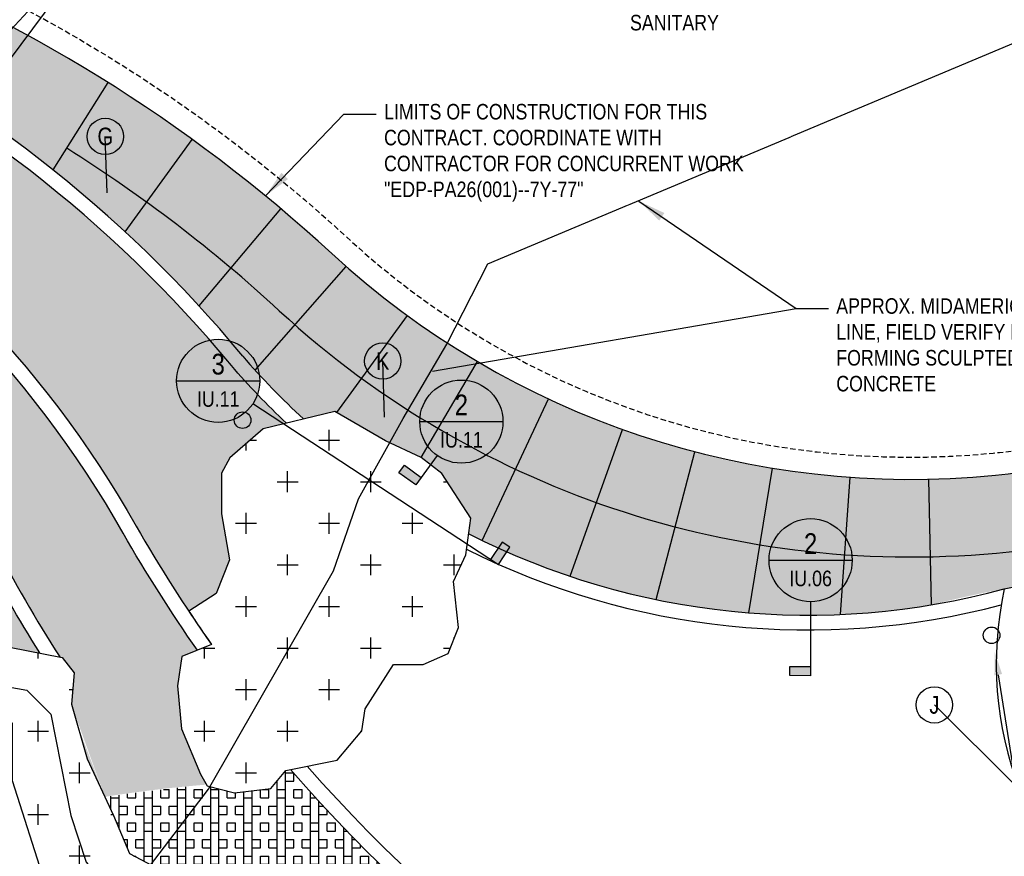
# Model space of a CAD drawing. Extents: x -7 to 1611950, y -7 to 575670.
# Tile 15 of 25: x 1609837 to 1609926, y 575096 to 575172. Entities that reach past the tile are written whole.
import ezdxf
from ezdxf import colors
from ezdxf.entities.mleader import LeaderData, LeaderLine
from ezdxf.enums import TextEntityAlignment as Align
from ezdxf.math import Vec2, Vec3

# ---------------------------------------------------------------- set-up
doc = ezdxf.new("R2010")
doc.units = 0
doc.header["$MEASUREMENT"] = 0
doc.linetypes.add('DASHED', pattern=[0.75, 0.5, -0.25])
for name, color, linetype in [('3001.687.19 P-Series Lighting$0$EN-LITE', 3, 'Continuous'), ('L-PAVE-JONT', 1, 'Continuous'), ('L-PAVE-SCLPT-CONC', 4, 'Continuous'), ('L-PAVE-SDWK', 4, 'Continuous'), ('L-SITE-RTWL', 5, 'Continuous'), ('L-STON-HTCH', 9, 'Continuous'), ('L-STON-HTCH2', 9, 'Continuous'), ('X-XREF-SURV', 252, 'Continuous')]:
    doc.layers.add(name, color=color, linetype=linetype)
for name, color, linetype, lineweight in [('L-ANNO-KEYN', 2, 'Continuous', 25), ('L-ANNO-KEYN-20SC', 2, 'Continuous', 25), ('L-ANNO-NOTE', 2, 'Continuous', 25), ('L-ANNO-SCRN', 9, 'Continuous', 25), ('P-LOW', 4, 'DASHED', 30)]:
    doc.layers.add(name, color=color, linetype=linetype, lineweight=lineweight)
doc.layers.add('L-ANNO-TTLB-NPLT', color=8, linetype='Continuous', plot=False)
doc.styles.add('2001_018K_04-26-04$0$LEROY', font='simplex.shx')
doc.styles.add('3001.687.19 P-Series Lighting$0$SIMPLEX', font='ARIALN.TTF')
doc.styles.add('RDG Standard', font='ARIALN.TTF')
doc.styles.add('RDG_Standard', font='ARIALN.TTF')
doc.styles.get("Standard").update_dxf_attribs({"font": 'arial.ttf'})
doc.styles.add('X-HLVM1S', font='ARIALN.TTF')
doc.linetypes.add('SMALL_GAS', pattern='A,0.25,-0.15,["G",2001_018K_04-26-04$0$LEROY,S=0.08,R=0,X=-0.1,Y=-0.04],-0.05,0.25', length=0.7)
doc.dimstyles.new('RDG-ENG$7', dxfattribs={"dimscale": 12, "dimtxt": 0.09375, "dimasz": 0.125, "dimexe": 0.0625, "dimexo": 0.0625, "dimgap": 0.03125, "dimtad": 1, "dimlfac": 12, "dimzin": 3, "dimdsep": 46, "dimlunit": 4, "dimtxsty": 'RDG Standard', "dimblk": 'ARCHTICK', "dimcen": 0.0937, "dimclrd": 256, "dimclre": 256, "dimclrt": 256, "dimadec": 0, "dimazin": 0, "dimtfac": 0.75, "dimtofl": 0, "dimtmove": 0, "dimatfit": 3, "dimfxl": 1, "dimtolj": 1, "dimtzin": 0, "dimarcsym": 0})

# ---------------------------------------------------------------- blocks, each defined once
blk = doc.blocks.new('_ArchTick')
at = {"color": 0, "linetype": 'ByBlock', "const_width": 0.15}
blk.add_lwpolyline([(-0.5, -0.5), (0.5, 0.5)], dxfattribs=at)
blk = doc.blocks.new('*U40')
at = {"layer": 'L-ANNO-KEYN', "true_color": 0xffffff}
h = blk.add_hatch(color=7, dxfattribs=at)
edge = h.paths.add_edge_path()
edge.add_arc((0, 0.0005), 0.25, 0, 360)
at = {"layer": 'L-ANNO-KEYN'}
blk.add_hatch(color=256, dxfattribs=at).paths.add_polyline_path([(-0.1257, -0.6937), (-0.1257, -0.6378), (-0.0007, -0.6379), (-0.0007, -0.6939)])
for p, q in [((-0.25, 0), (0.25, 0)), ((-0.0003, -0.25), (-0.0007, -0.6939))]:
    blk.add_line(p, q, dxfattribs=at)
blk.add_lwpolyline([(-0.1257, -0.6937), (-0.1257, -0.6378), (-0.0007, -0.6379), (-0.0007, -0.6939)], close=True, dxfattribs=at)
blk.add_circle((0, 0), 0.25, dxfattribs=at)
at = {"layer": 'L-ANNO-KEYN', "style": 'X-HLVM1S', "flags": 8}
blk.add_attdef('VIEWNUMBER', text='', height=0.125, dxfattribs=at).set_placement((0, 0), align=Align.BOTTOM_CENTER)
blk.add_attdef('SHEETNUMBER', text='', height=0.0938, dxfattribs=at).set_placement((0, -0.0625), align=Align.TOP_CENTER)
at = {"layer": 'L-ANNO-KEYN', "style": 'RDG_Standard'}
blk.add_attdef('DESC', text='', height=0.0938, dxfattribs=at).set_placement((0.0013, -0.371), align=Align.CENTER)
blk = doc.blocks.new('KEYNOTE-CIRCLE')
at = {"layer": 'L-ANNO-NOTE', "color": 0, "transparency": 16777216}
blk.add_circle((0, 0), 0.0971, dxfattribs=at)
at = {"layer": 'L-ANNO-NOTE', "color": 0, "transparency": 16777216, "style": 'RDG_Standard'}
blk.add_attdef('#', text='', height=0.0938, dxfattribs=at).set_placement((0, 0), align=Align.MIDDLE_CENTER)
blk = doc.blocks.new('*U38')
at = {"layer": 'L-ANNO-KEYN', "true_color": 0xffffff}
h = blk.add_hatch(color=7, dxfattribs=at)
edge = h.paths.add_edge_path()
edge.add_arc((0, 0.0005), 0.25, 0, 360)
at = {"layer": 'L-ANNO-KEYN'}
blk.add_hatch(color=256, dxfattribs=at).paths.add_polyline_path([(-0.3751, -0.3075), (-0.3425, -0.2621), (-0.241, -0.3351), (-0.2736, -0.3805)])
for p, q in [((-0.25, 0), (0.25, 0)), ((-0.146, -0.203), (-0.2736, -0.3805))]:
    blk.add_line(p, q, dxfattribs=at)
blk.add_lwpolyline([(-0.3751, -0.3075), (-0.3425, -0.2621), (-0.241, -0.3351), (-0.2736, -0.3805)], close=True, dxfattribs=at)
blk.add_circle((0, 0), 0.25, dxfattribs=at)
at = {"layer": 'L-ANNO-KEYN', "style": 'X-HLVM1S', "flags": 8}
blk.add_attdef('VIEWNUMBER', text='', height=0.125, dxfattribs=at).set_placement((0, 0), align=Align.BOTTOM_CENTER)
blk.add_attdef('SHEETNUMBER', text='', height=0.0938, dxfattribs=at).set_placement((0, -0.0625), align=Align.TOP_CENTER)
at = {"layer": 'L-ANNO-KEYN', "style": 'RDG_Standard'}
blk.add_attdef('DESC', text='', height=0.0938, dxfattribs=at).set_placement((0.0013, -0.371), align=Align.CENTER)
blk = doc.blocks.new('*U37')
at = {"layer": 'L-ANNO-KEYN', "true_color": 0xffffff}
h = blk.add_hatch(color=7, dxfattribs=at)
edge = h.paths.add_edge_path()
edge.add_arc((0, 0.0005), 0.25, 0, 360)
at = {"layer": 'L-ANNO-KEYN'}
blk.add_hatch(color=256, dxfattribs=at).paths.add_polyline_path([(1.7525, -1.0004), (1.7058, -0.9697), (1.6372, -1.0742), (1.684, -1.1049)])
for p, q in [((-0.25, 0), (0.25, 0)), ((0.209, -0.1371), (1.684, -1.1049))]:
    blk.add_line(p, q, dxfattribs=at)
blk.add_lwpolyline([(1.7525, -1.0004), (1.7058, -0.9697), (1.6372, -1.0742), (1.684, -1.1049)], close=True, dxfattribs=at)
blk.add_circle((0, 0), 0.25, dxfattribs=at)
at = {"layer": 'L-ANNO-KEYN', "style": 'X-HLVM1S', "flags": 8}
blk.add_attdef('VIEWNUMBER', text='', height=0.125, dxfattribs=at).set_placement((0, 0), align=Align.BOTTOM_CENTER)
blk.add_attdef('SHEETNUMBER', text='', height=0.0938, dxfattribs=at).set_placement((0, -0.0625), align=Align.TOP_CENTER)
at = {"layer": 'L-ANNO-KEYN', "style": 'RDG_Standard'}
blk.add_attdef('DESC', text='', height=0.0938, dxfattribs=at).set_placement((0.0013, -0.371), align=Align.CENTER)
blk = doc.blocks.new('3001.687.19 P-Series Lighting$0$DM_ELEC-LF32')
blk.add_circle((0, 0), 3)
at = {"style": '3001.687.19 P-Series Lighting$0$SIMPLEX', "flags": 1}
blk.add_attdef('CON_CENTER', text='', height=9.6, dxfattribs=at).set_placement((0, 0), align=Align.MIDDLE_CENTER)
for tag, p in [('CON_TYPE', (0, -16.46)), ('CON_WIDTH', (0, -32.91))]:
    blk.add_attdef(tag, p, '', height=9.6, dxfattribs=at)
blk = doc.blocks.new('3001.687.19 P-Series Lighting')
at = {"layer": '3001.687.19 P-Series Lighting$0$EN-LITE', "xscale": 0.25, "yscale": 0.25, "zscale": 0.25}
for p in [(1609856.883, 575135.555), (1609924.407, 575116.152)]:
    blk.add_blockref('3001.687.19 P-Series Lighting$0$DM_ELEC-LF32', p, dxfattribs=at)

msp = doc.modelspace()

# ---------------------------------------------------------------- hatches: boundary and pattern name
at = {"layer": 'L-ANNO-SCRN', "ltscale": 0.01}
h = msp.add_hatch(dxfattribs=at)
h.set_pattern_fill('DOTS', color=256, scale=5)
edge = h.paths.add_edge_path()
edge.add_arc((1610026.59007, 575245.22718), 125.82739, 248.1677951, 273.9558157, ccw=False)
edge.add_arc((1609950.94836, 575056.03983), 77.92136, 68.2710086, 102.6344505)
edge.add_arc((1609917.08583, 575207.21508), 77, 275.7211204, 282.6165897, ccw=False)
edge.add_arc((1609916.80234, 575206.36585), 76.18414, 227.0819488, 275.9969379, ccw=False)
edge.add_arc((1609770.85436, 575048.56228), 138.7646, 47.3192613, 90.6127919)
edge.add_line((1609769.37026, 575187.31894), (1609768.08758, 575183.10505))
edge.add_arc((1609768.21841, 575068.10645), 114.99867, 39.5483207, 90.0651833, ccw=False)
edge.add_arc((1609907.81296, 575185.15104), 67.18057, 220.7149466, 227.4497629)
edge.add_line((1609862.38301, 575135.66014), (1609865.20125, 575136.33613))
edge.add_line((1609865.20125, 575136.33613), (1609869.75152, 575133.7029))
edge.add_line((1609869.75152, 575133.7029), (1609872.97439, 575132.18751))
edge.add_line((1609872.97439, 575132.18751), (1609874.83975, 575130.75672))
edge.add_line((1609874.83975, 575130.75672), (1609877.4632, 575126.72654))
edge.add_line((1609877.4632, 575126.72654), (1609877.26727, 575125.31635))
edge.add_arc((1609907.81296, 575185.15104), 67.18057, 242.9556309, 279.5863305)
edge.add_arc((1609950.24011, 574993.05002), 129.67758, 100.0904184, 103.9396683, ccw=False)
edge.add_arc((1609956.66011, 575113.58927), 30, 166.2461209, 179.7026783)
edge.add_arc((1609939.93491, 574929.2218), 185, 90.0814631, 94.1147074, ccw=False)
edge.add_arc((1609956.66011, 575113.58927), 17, 148.3635636, 177.8682869, ccw=False)
edge.add_arc((1609950.24761, 574977.73048), 145, 81.4083489, 93.1869673, ccw=False)
edge.add_arc((1609956.66011, 575113.58927), 17, -8.3246588, 26.2317528, ccw=False)
edge.add_arc((1609939.64731, 574929.24812), 185, 75.4289213, 79.4621657, ccw=False)
edge.add_arc((1609956.66011, 575113.58927), 30, 349.8409504, 367.6782713)
edge.add_arc((1610026.77692, 575246.41523), 135, 252.5932015, 253.5208797)
edge.add_arc((1610026.77692, 575246.41523), 135, 253.5208797, 273.8223148)
edge.add_line((1610035.77636, 575111.71553), (1610035.24306, 575119.69773))
at = {"layer": 'L-STON-HTCH'}
h = msp.add_hatch(dxfattribs=at)
h.set_pattern_fill('BOX', color=256, scale=3)
h.paths.add_polyline_path([(1609841.91664, 575108.29269), (1609842.86382, 575105.02007), (1609844.42999, 575101.65563)], flags=17)
edge = h.paths.add_edge_path()
edge.add_line((1609835.87366, 575115.09708), (1609838.59143, 575114.55967))
edge.add_arc((1609963.85621, 575192.75187), 147.66612, 207.7961947, 211.9730412, ccw=False)
edge.add_arc((1609760.31614, 575085.00639), 82.63353, 28.0711378, 89.9288811)
edge.add_line((1609760.41871, 575167.63985), (1609756.63575, 575161.6524))
edge.add_line((1609756.63575, 575161.6524), (1609744.95912, 575165.02273))
edge.add_line((1609744.95912, 575165.02273), (1609743.99881, 575158.58313))
edge.add_arc((1609756.09536, 575102.45763), 57.41427, 90.0724653, 102.162729, ccw=False)
edge.add_line((1609756.02274, 575159.87185), (1609756.92712, 575159.86587))
edge.add_arc((1609756.09536, 575102.45763), 57.41427, 36.9524918, 89.1699235, ccw=False)
edge.add_line((1609801.97707, 575136.97236), (1609806.0818, 575135.99039))
edge.add_line((1609806.0818, 575135.99039), (1609807.27586, 575134.79633))
edge.add_line((1609807.27586, 575134.79633), (1609810.12906, 575135.59245))
edge.add_line((1609810.12906, 575135.59245), (1609812.61748, 575135.59245))
edge.add_line((1609812.61748, 575135.59245), (1609817.46099, 575132.70714))
edge.add_line((1609817.46099, 575132.70714), (1609819.88288, 575129.15866))
edge.add_line((1609819.88288, 575129.15866), (1609822.27164, 575127.8653))
edge.add_line((1609822.27164, 575127.8653), (1609823.46602, 575123.65346))
edge.add_line((1609823.46602, 575123.65346), (1609829.00638, 575123.65346))
edge.add_line((1609829.00638, 575123.65346), (1609831.19581, 575122.49264))
edge.add_line((1609831.19581, 575122.49264), (1609835.87366, 575115.09708))
edge = h.paths.add_edge_path()
edge.add_arc((1609863.14639, 574984.45251), 118.61783, 94.6055466, 99.0633987, ccw=False)
edge.add_line((1609853.62192, 575102.68733), (1609853.08073, 575103.62838))
edge.add_line((1609853.08073, 575103.62838), (1609851.36143, 575107.71743))
edge.add_line((1609851.36143, 575107.71743), (1609851.01783, 575111.58844))
edge.add_line((1609851.01783, 575111.58844), (1609851.39665, 575114.23878))
edge.add_line((1609851.39665, 575114.23878), (1609852.81651, 575114.80651))
edge.add_arc((1609963.85613, 575192.75172), 135.66596, 209.7898096, 215.0672644, ccw=False)
edge.add_arc((1609763.73559, 575078.73716), 94.65528, 29.5017853, 89.8079004)
edge.add_line((1609764.05295, 575173.3919), (1609761.25783, 575168.96797))
edge.add_arc((1609760.31614, 575085.00639), 83.96686, 28.0688141, 89.35741, ccw=False)
edge.add_arc((1609963.85621, 575192.75186), 146.33279, 207.795021, 212.4645547)
edge.add_line((1609840.39177, 575114.20368), (1609840.60604, 575114.16131))
edge.add_line((1609840.60604, 575114.16131), (1609841.68066, 575112.75645))
edge.add_line((1609841.68066, 575112.75645), (1609841.44246, 575109.931))
edge.add_line((1609841.44246, 575109.931), (1609844.46085, 575101.58935))
edge = h.paths.add_edge_path()
edge.add_line((1609852.02657, 575118.32455), (1609854.49348, 575119.93465))
edge.add_line((1609854.49348, 575119.93465), (1609855.6962, 575122.97318))
edge.add_line((1609855.6962, 575122.97318), (1609854.98057, 575127.11747))
edge.add_line((1609854.98057, 575127.11747), (1609854.98057, 575130.77711))
edge.add_line((1609854.98057, 575130.77711), (1609855.72073, 575132.16435))
edge.add_line((1609855.72073, 575132.16435), (1609858.73067, 575134.78408))
edge.add_line((1609858.73067, 575134.78408), (1609860.82663, 575135.28682))
edge.add_arc((1609907.81296, 575185.15104), 68.51391, 220.7036075, 226.7020293, ccw=False)
edge.add_arc((1609768.21841, 575068.10644), 113.66535, 39.5414742, 89.4326225)
edge.add_line((1609769.34397, 575181.76622), (1609764.89131, 575174.71881))
edge.add_arc((1609763.73559, 575078.73716), 95.98861, 29.5036847, 89.310133, ccw=False)
edge.add_arc((1609963.85613, 575192.75173), 134.33263, 209.7913131, 213.6454006)
h = msp.add_hatch(dxfattribs=at)
h.set_pattern_fill('BOX', color=256, scale=3)
edge = h.paths.add_edge_path()
edge.add_line((1609861.21027, 575104.04388), (1609860.78574, 575103.9586))
edge.add_line((1609860.78574, 575103.9586), (1609859.42465, 575102.34682))
edge.add_line((1609859.42465, 575102.34682), (1609856.16007, 575101.93725))
edge.add_line((1609856.16007, 575101.93725), (1609853.68862, 575102.57136))
edge.add_line((1609853.68862, 575102.57136), (1609853.62199, 575102.68722))
edge.add_arc((1609867.32201, 574949.59585), 153.70314, 95.113733, 95.6926262)
edge.add_line((1609852.07594, 575102.54099), (1609844.46085, 575101.58935))
edge.add_line((1609844.46085, 575101.58935), (1609845.2471, 575099.90033))
edge.add_line((1609845.2471, 575099.90033), (1609846.67419, 575096.4642))
edge.add_line((1609846.67419, 575096.4642), (1609851.67059, 575093.83114))
edge.add_line((1609851.67059, 575093.83114), (1609857.39828, 575091.95036))
edge.add_line((1609857.39828, 575091.95036), (1609865.87137, 575091.95036))
edge.add_line((1609865.87137, 575091.95036), (1609871.55732, 575090.17013))
edge.add_line((1609871.55732, 575090.17013), (1609873.00006, 575087.10041))
edge.add_arc((1609867.32201, 574949.59585), 137.62174, 85.0278804, 87.635401, ccw=False)
edge.add_arc((1609963.85613, 575192.75172), 135.66596, 220.8339885, 231.4177889, ccw=False)
at = {"layer": 'L-STON-HTCH2'}
h = msp.add_hatch(dxfattribs=at)
h.set_pattern_fill('CROSS', color=256, scale=15)
edge = h.paths.add_edge_path()
edge.add_line((1609801.97707, 575136.97236), (1609806.0818, 575135.99039))
edge.add_line((1609806.0818, 575135.99039), (1609807.27586, 575134.79633))
edge.add_line((1609807.27586, 575134.79633), (1609810.12906, 575135.59245))
edge.add_line((1609810.12906, 575135.59245), (1609812.61748, 575135.59245))
edge.add_line((1609812.61748, 575135.59245), (1609817.46099, 575132.70714))
edge.add_line((1609817.46099, 575132.70714), (1609819.88288, 575129.15866))
edge.add_line((1609819.88288, 575129.15866), (1609822.27164, 575127.8653))
edge.add_line((1609822.27164, 575127.8653), (1609823.46602, 575123.65346))
edge.add_line((1609823.46602, 575123.65346), (1609829.00638, 575123.65346))
edge.add_line((1609829.00638, 575123.65346), (1609831.19581, 575122.49264))
edge.add_line((1609831.19581, 575122.49264), (1609835.87366, 575115.09708))
edge.add_line((1609835.87366, 575115.09708), (1609840.60604, 575114.16131))
edge.add_line((1609840.60604, 575114.16131), (1609841.68066, 575112.75645))
edge.add_line((1609841.68066, 575112.75645), (1609841.44246, 575109.931))
edge.add_line((1609841.44246, 575109.931), (1609842.86382, 575105.02007))
edge.add_line((1609842.86382, 575105.02007), (1609845.2471, 575099.90033))
edge.add_line((1609845.2471, 575099.90033), (1609846.67419, 575096.4642))
edge.add_line((1609846.67419, 575096.4642), (1609851.67059, 575093.83114))
edge.add_line((1609851.67059, 575093.83114), (1609857.39828, 575091.95036))
edge.add_line((1609857.39828, 575091.95036), (1609865.87137, 575091.95036))
edge.add_line((1609865.87137, 575091.95036), (1609871.55732, 575090.17013))
edge.add_line((1609871.55732, 575090.17013), (1609873.3601, 575086.33435))
edge.add_line((1609873.3601, 575086.33435), (1609872.52393, 575083.36696))
edge.add_line((1609872.52393, 575083.36696), (1609874.11278, 575081.06822))
edge.add_line((1609874.11278, 575081.06822), (1609872.39892, 575079.35436))
edge.add_line((1609872.39892, 575079.35436), (1609866.3989, 575079.8354))
edge.add_line((1609866.3989, 575079.8354), (1609854.46217, 575078.10083))
edge.add_line((1609854.46217, 575078.10083), (1609848.7123, 575079.61428))
edge.add_line((1609848.7123, 575079.61428), (1609844.72713, 575081.77382))
edge.add_line((1609844.72713, 575081.77382), (1609839.21103, 575080.99794))
edge.add_line((1609839.21103, 575080.99794), (1609834.09357, 575081.43829))
edge.add_line((1609834.09357, 575081.43829), (1609832.05024, 575085.61781))
edge.add_line((1609832.05024, 575085.61781), (1609829.72202, 575089.74824))
edge.add_line((1609829.72202, 575089.74824), (1609827.77157, 575095.84942))
edge.add_line((1609827.77157, 575095.84942), (1609821.87195, 575097.22195))
edge.add_line((1609821.87195, 575097.22195), (1609820.46651, 575101.33135))
edge.add_line((1609820.46651, 575101.33135), (1609820.6974, 575102.75708))
edge.add_line((1609820.6974, 575102.75708), (1609822.24737, 575107.39867))
edge.add_line((1609822.24737, 575107.39867), (1609820.44355, 575111.88549))
edge.add_line((1609820.44355, 575111.88549), (1609820.14326, 575114.82671))
edge.add_line((1609820.14326, 575114.82671), (1609818.13776, 575117.34092))
edge.add_line((1609818.13776, 575117.34092), (1609816.56769, 575117.34092))
edge.add_line((1609816.56769, 575117.34092), (1609811.65165, 575120.91694))
edge.add_line((1609811.65165, 575120.91694), (1609808.35709, 575122.81743))
edge.add_line((1609808.35709, 575122.81743), (1609809.54458, 575123.42376))
edge.add_arc((1609756.09536, 575102.45763), 57.41427, 21.4182262, 36.9524918)
h = msp.add_hatch(dxfattribs=at)
h.set_pattern_fill('CROSS', color=256, scale=15)
edge = h.paths.add_edge_path()
edge.add_line((1609854.08887, 575115.31527), (1609851.39665, 575114.23878))
edge.add_line((1609851.39665, 575114.23878), (1609851.01783, 575111.58844))
edge.add_line((1609851.01783, 575111.58844), (1609851.36143, 575107.71743))
edge.add_line((1609851.36143, 575107.71743), (1609853.08073, 575103.62838))
edge.add_line((1609853.08073, 575103.62838), (1609853.68862, 575102.57136))
edge.add_line((1609853.68862, 575102.57136), (1609856.16007, 575101.93725))
edge.add_line((1609856.16007, 575101.93725), (1609859.42465, 575102.34682))
edge.add_line((1609859.42465, 575102.34682), (1609860.78574, 575103.9586))
edge.add_line((1609860.78574, 575103.9586), (1609865.3955, 575104.88463))
edge.add_line((1609865.3955, 575104.88463), (1609867.64206, 575107.52692))
edge.add_line((1609867.64206, 575107.52692), (1609867.91966, 575109.52194))
edge.add_line((1609867.91966, 575109.52194), (1609870.49704, 575113.52002))
edge.add_line((1609870.49704, 575113.52002), (1609873.16652, 575113.52002))
edge.add_line((1609873.16652, 575113.52002), (1609875.42665, 575114.51086))
edge.add_line((1609875.42665, 575114.51086), (1609876.33848, 575116.86243))
edge.add_line((1609876.33848, 575116.86243), (1609875.90357, 575121.01903))
edge.add_line((1609875.90357, 575121.01903), (1609877.00063, 575123.39712))
edge.add_line((1609877.00063, 575123.39712), (1609877.4632, 575126.72654))
edge.add_line((1609877.4632, 575126.72654), (1609874.83975, 575130.75672))
edge.add_line((1609874.83975, 575130.75672), (1609872.97439, 575132.18751))
edge.add_line((1609872.97439, 575132.18751), (1609869.75152, 575133.7029))
edge.add_line((1609869.75152, 575133.7029), (1609865.20125, 575136.33613))
edge.add_line((1609865.20125, 575136.33613), (1609858.73067, 575134.78408))
edge.add_line((1609858.73067, 575134.78408), (1609855.72073, 575132.16435))
edge.add_line((1609855.72073, 575132.16435), (1609854.98057, 575130.77711))
edge.add_line((1609854.98057, 575130.77711), (1609854.98057, 575127.11747))
edge.add_line((1609854.98057, 575127.11747), (1609855.6962, 575122.97318))
edge.add_line((1609855.6962, 575122.97318), (1609854.49348, 575119.93465))
edge.add_line((1609854.49348, 575119.93465), (1609852.02657, 575118.32455))
edge.add_arc((1609963.85612, 575192.75172), 134.33262, 213.6453987, 215.2014529)

# ---------------------------------------------------------------- linework, layer by layer
msp.add_lwpolyline([(1609925.55414, 575120.35536), (1609927.52033, 575120.72182)])
at = {"layer": 'L-ANNO-TTLB-NPLT'}
msp.add_lwpolyline([(1609877.26727, 575125.31635, 0.18694976), (1609925.55414, 575120.35536), (1609927.52033, 575120.72182, 0.05878287), (1609926.66051, 575113.74494, -0.01760017), (1609939.67187, 575114.22161, -0.12945461), (1609942.18642, 575122.50623, -0.05143922), (1609971.90934, 575121.10332, -0.15193394), (1609973.48099, 575111.12797, -0.01760017), (1609986.18977, 575108.29783, 0.07798753), (1609986.39113, 575117.59758, 0.00404778), (1609988.48202, 575116.9606, 0.08881414), (1610035.77636, 575111.71553), (1610035.10973, 575121.69328)], format="xyb", dxfattribs=at)
at = {"layer": 'L-PAVE-JONT'}
for p, q in [((1609839.79651, 575158.11347), (1609844.76164, 575165.99185)), ((1609846.29392, 575152.53928), (1609852.33481, 575160.87421)), ((1609852.95033, 575145.85729), (1609860.33352, 575154.61894)), ((1609858.00567, 575140.06819), (1609866.22191, 575149.40625)), ((1609865.3719, 575136.23737), (1609871.74285, 575144.98154)), ((1609872.97439, 575132.18751), (1609878.06002, 575140.83748)), ((1609878.48386, 575124.71071), (1609884.4543, 575137.47139)), ((1609886.40716, 575121.47199), (1609891.14584, 575134.716)), ((1609894.1746, 575119.3694), (1609897.65334, 575132.70751)), ((1609902.53324, 575118.17826), (1609904.6654, 575131.22342)), ((1609910.78189, 575118.0361), (1609911.65636, 575130.40674)), ((1609919.00078, 575118.90859), (1609918.7552, 575130.23318))]:
    msp.add_line(p, q, dxfattribs=at)
for centre, radius, start, end in [((1609770.76346, 575048.32593), 132, 47.3577662, 57.8377968), ((1609917.08583, 575207.21508), 84, 227.3577662, 276.8788855)]:
    msp.add_arc(centre, radius, start, end, dxfattribs=at)
at = {"layer": 'L-PAVE-SCLPT-CONC'}
msp.add_lwpolyline([(1609854.08887, 575115.31527), (1609851.39665, 575114.23878), (1609851.01783, 575111.58844), (1609851.36143, 575107.71743), (1609853.08073, 575103.62838), (1609853.68862, 575102.57136), (1609856.16007, 575101.93725), (1609859.42465, 575102.34682), (1609860.78574, 575103.9586), (1609865.3955, 575104.88463), (1609867.64206, 575107.52692), (1609867.91966, 575109.52194), (1609870.49704, 575113.52002), (1609873.16652, 575113.52002), (1609875.42665, 575114.51086), (1609876.33848, 575116.86243), (1609875.90357, 575121.01903), (1609877.00063, 575123.39712), (1609877.4632, 575126.72654), (1609874.83975, 575130.75672), (1609872.97439, 575132.18751), (1609869.75152, 575133.7029), (1609865.20125, 575136.33613), (1609858.73067, 575134.78408), (1609855.72073, 575132.16435), (1609854.98057, 575130.77711), (1609854.98057, 575127.11747), (1609855.6962, 575122.97318), (1609854.49348, 575119.93465), (1609852.02657, 575118.32455, 0.00678967)], format="xyb", close=True, dxfattribs=at)
for points in [[(1609823.46602, 575123.65346), (1609829.46086, 575113.49796), (1609831.14233, 575112.30635), (1609837.42155, 575111.22111), (1609839.59124, 575109.05142), (1609841.40646, 575099.9082), (1609842.77407, 575095.68268), (1609846.88213, 575090.98038), (1609850.24532, 575091.38465), (1609853.39537, 575090.17184), (1609861.27101, 575089.70378), (1609863.80416, 575087.17063), (1609865.16017, 575080.76399), (1609865.16017, 575079.81078)], [(1609835.87366, 575115.09708), (1609840.60604, 575114.16131), (1609841.68066, 575112.75645), (1609841.44246, 575109.931), (1609842.86382, 575105.02007), (1609845.2471, 575099.90033), (1609846.67419, 575096.4642), (1609851.67059, 575093.83114), (1609857.39828, 575091.95036), (1609865.87137, 575091.95036), (1609871.55732, 575090.17013), (1609873.3601, 575086.33435), (1609872.52393, 575083.36696), (1609874.11278, 575081.06822), (1609872.39892, 575079.35436), (1609866.3989, 575079.8354), (1609854.46217, 575078.10083), (1609848.7123, 575079.61428), (1609844.72713, 575081.77382), (1609839.21103, 575080.99794), (1609834.09357, 575081.43829)], [(1609854.46217, 575078.10083), (1609860.01923, 575082.98885), (1609856.59212, 575087.37204), (1609845.69427, 575088.37212), (1609839.04301, 575093.89818), (1609836.14499, 575103.01787), (1609836.14499, 575108.23081), (1609828.78045, 575111.0607), (1609820.77513, 575111.0607)]]:
    msp.add_lwpolyline(points, dxfattribs=at)
at = {"layer": 'L-PAVE-SDWK'}
for centre, radius, start, end in [((1609770.76346, 575048.32593), 139, 47.3577662, 90.574287), ((1609917.08583, 575207.21508), 77, 227.3577662, 275.7211204), ((1609917.08583, 575207.21508), 77, 275.7211204, 282.6165897)]:
    msp.add_arc(centre, radius, start, end, dxfattribs=at)
at = {"layer": 'L-SITE-RTWL'}
for points in [[(1609860.82663, 575135.28682, -0.02617903), (1609855.87303, 575140.46996, 0.22521537), (1609767.60345, 575181.77013)], [(1609852.81651, 575114.80651, -0.02303131), (1609846.1179, 575125.35021, 0.26938128), (1609764.05295, 575173.3919), (1609764.89131, 575174.71881, -0.26704371), (1609847.2767, 575126.00975, 0.02361093), (1609854.08887, 575115.31527, 0.02361093)], [(1609838.59143, 575114.55967, -0.01822695), (1609833.22899, 575123.89104, 0.27665621), (1609760.41871, 575167.63985), (1609761.25783, 575168.96797, -0.27398399), (1609834.40699, 575124.51562, 0.02037782), (1609840.39177, 575114.20368)], [(1609862.71423, 575104.346, 0.24153507), (1609976.66459, 575059.03113), (1609976.79173, 575057.70387, -0.24302227), (1609861.21027, 575104.04388)]]:
    msp.add_lwpolyline(points, format="xyb", dxfattribs=at)
for centre, radius, start, end in [((1609768.21758, 575068.10538), 115, 39.5484688, 90.0018966), ((1609907.81296, 575185.15104), 67.18057, 220.7149466, 227.449763), ((1609907.81296, 575185.15104), 67.18057, 242.9556309, 285.3124161), ((1609907.81296, 575185.15104), 68.51391, 243.3420488, 284.7638536), ((1609956.66011, 575113.58927), 31.83333, 167.7283123, 6.1722868)]:
    msp.add_arc(centre, radius, start, end, dxfattribs=at)

# ---------------------------------------------------------------- block references
at = {"layer": 'L-ANNO-KEYN-20SC'}
ref = msp.add_blockref('*U37', (1609854.68129, 575139.10435), dxfattribs=dict(at, xscale=15, yscale=15, zscale=15))
ref.add_attrib('VIEWNUMBER', '3', dxfattribs={"layer": 'L-ANNO-KEYN', "height": 1.875, "style": 'X-HLVM1S'}).set_placement((1609854.68129, 575139.10435), align=Align.BOTTOM_CENTER)
ref.add_attrib('SHEETNUMBER', 'IU.11', dxfattribs={"layer": 'L-ANNO-KEYN', "height": 1.40625, "style": 'X-HLVM1S'}).set_placement((1609854.68129, 575138.16685), align=Align.TOP_CENTER)
ref = msp.add_blockref('*U38', (1609876.60545, 575135.42487), dxfattribs=dict(at, xscale=15, yscale=15, zscale=15))
ref.add_attrib('VIEWNUMBER', '2', dxfattribs={"layer": 'L-ANNO-KEYN', "height": 1.875, "style": 'X-HLVM1S'}).set_placement((1609876.60545, 575135.42487), align=Align.BOTTOM_CENTER)
ref.add_attrib('SHEETNUMBER', 'IU.11', dxfattribs={"layer": 'L-ANNO-KEYN', "height": 1.40625, "style": 'X-HLVM1S'}).set_placement((1609876.60545, 575134.48737), align=Align.TOP_CENTER)
ref = msp.add_blockref('*U40', (1609908.09185, 575122.92156), dxfattribs=dict(at, xscale=15, yscale=15, zscale=15))
ref.add_attrib('VIEWNUMBER', '2', dxfattribs={"layer": 'L-ANNO-KEYN', "height": 1.875, "style": 'X-HLVM1S'}).set_placement((1609908.09185, 575122.92156), align=Align.BOTTOM_CENTER)
ref.add_attrib('SHEETNUMBER', 'IU.06', dxfattribs={"layer": 'L-ANNO-KEYN', "height": 1.40625, "style": 'X-HLVM1S'}).set_placement((1609908.09185, 575121.98406), align=Align.TOP_CENTER)

# ---------------------------------------------------------------- leaders
at = {"layer": 'L-ANNO-NOTE'}
for points, override in [([(1609812.02656, 575144.94752), (1609845.86806, 575181.41114), (1609848.85578, 575181.41114)], {"dimscale": 20, "dimgap": 0.03125, "dimtad": 0, "dimldrblk": 'Integral'}), ([(1609827.36651, 575156.74117), (1609845.86806, 575181.41114), (1609848.85578, 575181.41114)], {"dimscale": 20, "dimgap": 0.03125, "dimtad": 0, "dimldrblk": 'Integral'}), ([(1609873.98707, 575139.98029), (1609906.7913, 575145.61112), (1609909.77901, 575145.61112)], {"dimscale": 20, "dimgap": 0.03125, "dimtad": 0})]:
    msp.add_leader(points, dimstyle='RDG-ENG$7', override=override, dxfattribs=at)
at = {"layer": 'L-ANNO-NOTE', "annotation_type": 0, "has_hookline": 1, "hookline_direction": 0, "text_width": 32.34611}
msp.add_leader([(1609858.94194, 575155.77618), (1609866.02111, 575163.13201), (1609869.00882, 575163.13201)], dimstyle='RDG-ENG$7', override={"dimscale": 20, "dimgap": 0.03125, "dimtad": 0}, dxfattribs=at)
at = {"layer": 'L-ANNO-NOTE'}
ml = msp.add_multileader_block('Standard', dxfattribs=at)
ml.set_content('KEYNOTE-CIRCLE', color=256, scale=16.875)
ml.set_attribute('#', 'G', width=0)
ml.set_leader_properties()
ml.build(insert=Vec2(0, 0))
ml.multileader.update_dxf_attribs({"has_dogleg": 0, "text_right_attachment_type": 3, "dogleg_length": 0.36, "arrow_head_size": 2.10938, "scale": 30, "block_connection_type": 1})
ctx = ml.context
ctx.base_point, ctx.scale, ctx.char_height, ctx.arrow_head_size, ctx.landing_gap_size, ctx.plane_origin, ctx.plane_x_axis, ctx.plane_y_axis = Vec3(1609844.49945, 575161.13791), 30, 1.58203, 2.10938, 1.51875, Vec3(1609809.6297, 575166.89628), Vec3(0.99999985, 0.00054625), Vec3(-0.00054625, 0.99999985)
ctx.right_attachment, ctx.attachment_type = 3, 1
notes = []
notes.append((ctx, [(0, (1, 1, 0), (1609844.85945, 575161.13811), (-0.99999985, -0.00054625), 0.36, [(0, [(1609844.73242, 575153.95691)], 0, [])])]))
ctx.block.insert, ctx.block.rotation = Vec3(1609844.49945, 575161.13791), 0.00054625
ml = msp.add_multileader_block('Standard', dxfattribs=at)
ml.set_content('KEYNOTE-CIRCLE', color=256, scale=16.875)
ml.set_attribute('#', 'K', width=0)
ml.set_leader_properties()
ml.build(insert=Vec2(0, 0))
ml.multileader.update_dxf_attribs({"has_dogleg": 0, "text_right_attachment_type": 3, "dogleg_length": 0.36, "arrow_head_size": 2.10938, "scale": 30, "block_connection_type": 1})
ctx = ml.context
ctx.base_point, ctx.scale, ctx.char_height, ctx.arrow_head_size, ctx.landing_gap_size, ctx.plane_origin, ctx.plane_x_axis, ctx.plane_y_axis = Vec3(1609869.51854, 575140.8839), 30, 1.58203, 2.10938, 1.51875, Vec3(1609834.64879, 575146.64227), Vec3(0.99999985, 0.00054625), Vec3(-0.00054625, 0.99999985)
ctx.right_attachment, ctx.attachment_type = 3, 1
notes.append((ctx, [(0, (1, 1, 0), (1609869.87854, 575140.8841), (-0.99999985, -0.00054625), 0.36, [(0, [(1609869.75152, 575133.7029)], 0, [])])]))
ctx.block.insert, ctx.block.rotation = Vec3(1609869.51854, 575140.8839), 0.00054625
ml = msp.add_multileader_block('Standard', dxfattribs=at)
ml.set_content('KEYNOTE-CIRCLE', color=256, scale=16.875)
ml.set_attribute('#', 'J', width=0)
ml.set_leader_properties()
ml.build(insert=Vec2(0, 0))
ml.multileader.update_dxf_attribs({"has_dogleg": 0, "text_right_attachment_type": 3, "dogleg_length": 0.36, "arrow_head_size": 2.10938, "scale": 30, "block_connection_type": 1})
ctx = ml.context
ctx.base_point, ctx.scale, ctx.char_height, ctx.arrow_head_size, ctx.landing_gap_size, ctx.plane_origin, ctx.plane_x_axis, ctx.plane_y_axis = Vec3(1609919.25069, 575109.87726), 30, 1.58203, 2.10938, 1.51875, Vec3(1609884.38094, 575115.63562), Vec3(0.99999985, 0.00054625), Vec3(-0.00054625, 0.99999985)
ctx.right_attachment, ctx.attachment_type = 3, 1
notes.append((ctx, [(0, (1, 1, 0), (1609919.61069, 575109.87745), (-0.99999985, -0.00054625), 0.36, [(1, [(1609924.67892, 575114.68645), (1609926.60816, 575102.5947)], 0, [])])]))
ctx.block.insert, ctx.block.rotation = Vec3(1609919.25069, 575109.87726), 0.00054625
for ctx, leaders in notes:
    for number, flags, end, landing, length, lines in leaders:
        leader = LeaderData()
        leader.index, (leader.has_last_leader_line, leader.has_dogleg_vector, leader.attachment_direction) = number, flags
        leader.last_leader_point, leader.dogleg_vector, leader.dogleg_length = Vec3(end), Vec3(landing), length
        for number, points, colour, breaks in lines:
            line = LeaderLine()
            line.index, line.vertices, line.color, line.breaks = number, Vec3.list(points), colors.encode_raw_color(colour), breaks
            leader.lines.append(line)
        ctx.leaders.append(leader)

# ---------------------------------------------------------------- next in the draw order: texts
at = {"layer": 'L-ANNO-NOTE', "char_height": 1.4, "attachment_point": 1, "style": 'RDG Standard', "bg_fill": 3, "box_fill_scale": 1.5, "bg_fill_color": 256, "bg_fill_transparency": 0}
for s, insert, width in [('\\A1;ABANDONED \\PSANITARY', (1609891.8088, 575174.43367), 12.2468801), ('\\A1;LIMITS OF CONSTRUCTION FOR THIS CONTRACT. COORDINATE WITH CONTRACTOR FOR CONCURRENT WORK \\P"EDP-PA26(001)--7Y-77"', (1609869.63382, 575164.06951), 35.999284)]:
    msp.add_mtext(s, dxfattribs=dict(at, insert=insert, width=width))

# ---------------------------------------------------------------- next in the draw order: linework, layer by layer
at = {"layer": 'P-LOW', "flags": 128}
msp.add_lwpolyline([(1609768.39348, 575189.32246, -0.19243926), (1609866.27946, 575152.04524, 0.21421418), (1609924.56232, 575132.58867, 0.03009624), (1609933.46777, 575134.02607, -0.1509132), (1609980.53601, 575130.28264, -0.25311502), (1610066.30971, 575127.83126, -0.14631035), (1610112.12543, 575129.26245, 0.00938666), (1610159.75167, 575113.51199, -0.06333647), (1610223.14468, 575103.32128), (1610245.45051, 575067.7303, 0.41867317), (1610313.22413, 575063.24931, -0.19759583), (1610396.77927, 575053.63098, 0.1856477), (1610415.34818, 575026.14442, 0.161188), (1610445.00321, 575036.53061, -0.26271895), (1610493.65504, 575043.51992, -0.34250725), (1610575.59029, 575040.48745, -0.20234322), (1610637.46917, 575034.14507), (1610634.58034, 575029.29325), (1610745.06722, 574971.40117), (1610769.77844, 574955.42647), (1610834.96925, 574951.22035), (1610892.07272, 574894.69203), (1610949.00752, 574869.61675), (1610944.86985, 574856.93739), (1610893.61299, 574863.22921), (1610881.843, 574849.81199), (1610850.27394, 574831.12413), (1610795.71156, 574830.84652), (1610741.47516, 574850.47534), (1610699.11653, 574878.06367), (1610674.41757, 574903.21479), (1610561.04848, 574929.4764), (1610506.73611, 574943.40144), (1610466.13018, 574960.09361), (1610411.23786, 574950.9497), (1610385.39936, 574949.09687), (1610354.57182, 574943.19389), (1610335.09178, 574927.86621), (1610224.09867, 574975.37816), (1610174.71191, 574993.40102), (1610134.30568, 574986.2488), (1610067.11292, 574969.35564), (1610068.52076, 574928.90019), (1610058.52681, 574928.5524), (1610057.13291, 574968.6075), (1610003.45499, 574966.20909), (1609981.01786, 574970.13509), (1609937.78259, 574943.06907), (1609923.45858, 574962.32465), (1609911.55722, 574975.31445), (1609888.08444, 574995.21448), (1609816.54125, 575053.30649), (1609802.30782, 575039.22773), (1609741.20444, 575080.62337), (1609724.13607, 575075.53459), (1609659.86614, 574893.31707), (1609621.44795, 574905.91925), (1609694.49493, 575114.20067), (1609664.18272, 575125.24511), (1609669.37052, 575139.48336), (1609645.0673, 575149.60029), (1609656.91909, 575231.6996), (1609675.66202, 575228.99388), (1609667.53233, 575172.67815), (1609710.44714, 575157.78936), (1609718.82219, 575181.92925), (1609754.05055, 575170.05763)], format="xyb", close=True, dxfattribs=at)
at = {"layer": 'X-XREF-SURV', "color": 1, "linetype": 'SMALL_GAS'}
msp.add_polyline3d([(1609825.31526, 575073.58583, 788.55), (1609835.68694, 575081.75638, 787.8), (1609845.39546, 575091.23953, 785), (1609853.80362, 575102.26566, 783.9), (1609865.08474, 575121.96753, 785.8), (1609867.32015, 575128.45055, 781.6), (1609871.35409, 575135.70737, 774.7), (1609875.30251, 575142.4141, 770.5), (1609878.9944, 575149.63857, 766.55), (1609933.88852, 575172.71697, 761.33), (1609972.47121, 575211.19665, 760.5), (1610040.48106, 575251.22384, 756.35), (1610084.4847, 575314.3395, 753.35), (1610150.93875, 575372.71167, 751.35), (1610215.375, 575432.238, 752.32)], dxfattribs=at)

# ---------------------------------------------------------------- next in the draw order: block references
at = {"layer": 'X-XREF-SURV'}
msp.add_blockref('3001.687.19 P-Series Lighting', (0, 0), dxfattribs=at)

# ---------------------------------------------------------------- next in the draw order: leaders
at = {"layer": 'L-ANNO-NOTE', "annotation_type": 0, "has_hookline": 1, "hookline_direction": 0, "text_width": 22.72851}
msp.add_leader([(1609892.61256, 575155.30404), (1609906.7913, 575145.61112), (1609909.77901, 575145.61112)], dimstyle='RDG-ENG$7', override={"dimscale": 20, "dimgap": 0.03125, "dimtad": 0}, dxfattribs=at)

# ---------------------------------------------------------------- next in the draw order: texts
at = {"layer": 'L-ANNO-NOTE', "insert": (1609910.40401, 575146.54862), "char_height": 1.4, "width": 23.5850773, "attachment_point": 1, "style": 'RDG Standard', "bg_fill": 3, "box_fill_scale": 1.5, "bg_fill_color": 256, "bg_fill_transparency": 0}
msp.add_mtext('\\A1;APPROX. MIDAMERICAN GAS LINE, FIELD VERIFY BEFORE FORMING SCULPTED CONCRETE', dxfattribs=at)

doc.saveas('drawing.dxf')
